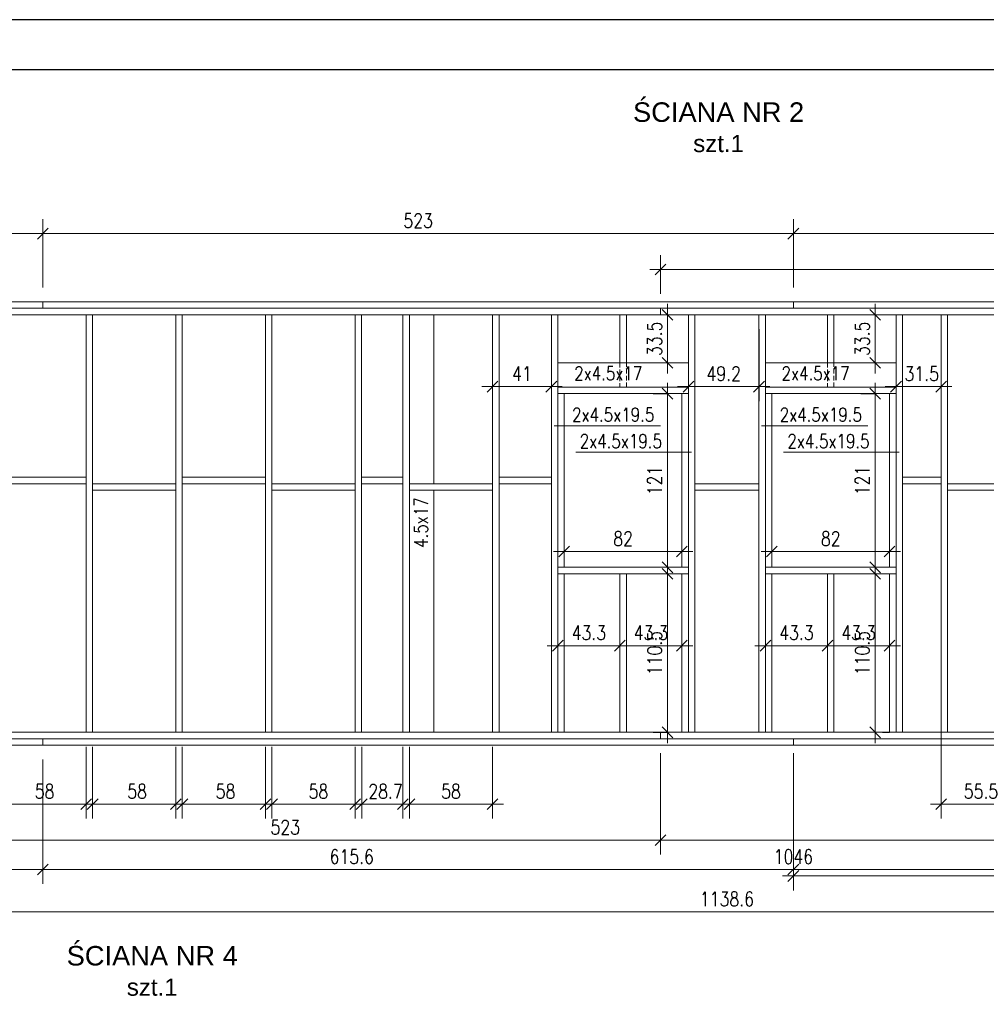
# Model space of a CAD drawing. Header units: inches. Extents: x 58893 to 70341, y -37691 to -31625.
# Tile 28 of 34: x 65882 to 66556, y -34385 to -33698. Entities that reach past the tile are written whole.
import ezdxf

# ---------------------------------------------------------------- set-up
doc = ezdxf.new("R2010")
doc.units = ezdxf.units.IN
doc.header["$MEASUREMENT"] = 0
doc.linetypes.add('DASHED', pattern=[19.05, 12.7, -6.35])
doc.layers.add('_tabelka', color=4, linetype='Continuous')
for name, color, linetype, lineweight in [('Drewno', 2, 'Continuous', 20), ('Opisy', 4, 'Continuous', 20), ('WYMIARY', 6, 'Continuous', 15)]:
    doc.layers.add(name, color=color, linetype=linetype, lineweight=lineweight)
doc.styles.add('1. Simplex', font='simplex.shx', dxfattribs={"width": 0.8})
doc.styles.add('Arial', font='arial.ttf')
doc.dimstyles.new('1_50', dxfattribs={"dimscale": 50, "dimtxt": 0.2, "dimasz": 0.15, "dimexe": 0.2, "dimexo": 0.2, "dimgap": 0.08, "dimtad": 1, "dimdec": 1, "dimzin": 9, "dimdsep": 46, "dimtxsty": '1. Simplex', "dimblk": 'OBLIQUE', "dimcen": 0.15, "dimdle": 0.15, "dimclrd": 256, "dimclre": 256, "dimclrt": 4, "dimadec": 1, "dimazin": 0, "dimtfac": 1, "dimtdec": 0, "dimtmove": 1, "dimatfit": 3, "dimfxl": 1, "dimlwd": -1, "dimlwe": -1, "dimarcsym": 0})

# ---------------------------------------------------------------- blocks, each defined once
blk = doc.blocks.new('_Oblique')
at = {"color": 0, "linetype": 'ByBlock', "lineweight": -2}
blk.add_line((-0.5, -0.5), (0.5, 0.5), dxfattribs=at)
blk = doc.blocks.new('*D555')
at = {"layer": 'Defpoints', "color": 0}
for p in [(65870.37, -34195.01), (65928.37, -34195.01), (65928.37, -34245.12)]:
    blk.add_point(p, dxfattribs=at)
at = {"layer": 'WYMIARY'}
for p, q in [((65870.37, -34205.01), (65870.37, -34255.12)), ((65928.37, -34205.01), (65928.37, -34255.12)), ((65862.87, -34245.12), (65935.87, -34245.12))]:
    blk.add_line(p, q, dxfattribs=at)
at = {"layer": 'WYMIARY', "xscale": 7.5, "yscale": 7.5, "zscale": 7.5, "rotation": 180}
blk.add_blockref('_Oblique', (65870.37, -34245.12), dxfattribs=at)
at = {"layer": 'WYMIARY', "xscale": 7.5, "yscale": 7.5, "zscale": 7.5}
blk.add_blockref('_Oblique', (65928.37, -34245.12), dxfattribs=at)
at = {"layer": 'WYMIARY', "color": 4, "insert": (65899.37, -34236.12), "char_height": 10, "attachment_point": 5, "style": '1. Simplex'}
blk.add_mtext('58', dxfattribs=at)
blk = doc.blocks.new('*D557')
at = {"layer": 'Defpoints', "color": 0}
for p in [(65932.87, -34195.01), (65990.87, -34195.01), (65990.87, -34245.12)]:
    blk.add_point(p, dxfattribs=at)
at = {"layer": 'WYMIARY'}
for p, q in [((65932.87, -34205.01), (65932.87, -34255.12)), ((65990.87, -34205.01), (65990.87, -34255.12)), ((65925.37, -34245.12), (65998.37, -34245.12))]:
    blk.add_line(p, q, dxfattribs=at)
at = {"layer": 'WYMIARY', "xscale": 7.5, "yscale": 7.5, "zscale": 7.5, "rotation": 180}
blk.add_blockref('_Oblique', (65932.87, -34245.12), dxfattribs=at)
at = {"layer": 'WYMIARY', "xscale": 7.5, "yscale": 7.5, "zscale": 7.5}
blk.add_blockref('_Oblique', (65990.87, -34245.12), dxfattribs=at)
at = {"layer": 'WYMIARY', "color": 4, "insert": (65963.87, -34236.12), "char_height": 10, "attachment_point": 5, "style": '1. Simplex'}
blk.add_mtext('58', dxfattribs=at)
blk = doc.blocks.new('*D558')
at = {"layer": 'Defpoints', "color": 0}
for p in [(65995.37, -34195.01), (66053.37, -34195.01), (66053.37, -34245.12)]:
    blk.add_point(p, dxfattribs=at)
at = {"layer": 'WYMIARY'}
for p, q in [((65995.37, -34205.01), (65995.37, -34255.12)), ((66053.37, -34205.01), (66053.37, -34255.12)), ((65987.87, -34245.12), (66060.87, -34245.12))]:
    blk.add_line(p, q, dxfattribs=at)
at = {"layer": 'WYMIARY', "xscale": 7.5, "yscale": 7.5, "zscale": 7.5, "rotation": 180}
blk.add_blockref('_Oblique', (65995.37, -34245.12), dxfattribs=at)
at = {"layer": 'WYMIARY', "xscale": 7.5, "yscale": 7.5, "zscale": 7.5}
blk.add_blockref('_Oblique', (66053.37, -34245.12), dxfattribs=at)
at = {"layer": 'WYMIARY', "color": 4, "insert": (66025.49, -34236.12), "char_height": 10, "attachment_point": 5, "style": '1. Simplex'}
blk.add_mtext('58', dxfattribs=at)
blk = doc.blocks.new('*D559')
at = {"layer": 'Defpoints', "color": 0}
for p in [(66057.87, -34195.01), (66115.87, -34195.01), (66115.87, -34245.12)]:
    blk.add_point(p, dxfattribs=at)
at = {"layer": 'WYMIARY'}
for p, q in [((66057.87, -34205.01), (66057.87, -34255.12)), ((66115.87, -34205.01), (66115.87, -34255.12)), ((66050.37, -34245.12), (66123.37, -34245.12))]:
    blk.add_line(p, q, dxfattribs=at)
at = {"layer": 'WYMIARY', "xscale": 7.5, "yscale": 7.5, "zscale": 7.5, "rotation": 180}
blk.add_blockref('_Oblique', (66057.87, -34245.12), dxfattribs=at)
at = {"layer": 'WYMIARY', "xscale": 7.5, "yscale": 7.5, "zscale": 7.5}
blk.add_blockref('_Oblique', (66115.87, -34245.12), dxfattribs=at)
at = {"layer": 'WYMIARY', "color": 4, "insert": (66090.24, -34236.12), "char_height": 10, "attachment_point": 5, "style": '1. Simplex'}
blk.add_mtext('58', dxfattribs=at)
blk = doc.blocks.new('*D560')
at = {"layer": 'Defpoints', "color": 0}
for p in [(66120.37, -34195.01), (66149.12, -34195.01), (66149.12, -34245.12)]:
    blk.add_point(p, dxfattribs=at)
at = {"layer": 'WYMIARY'}
for p, q in [((66120.37, -34205.01), (66120.37, -34255.12)), ((66149.12, -34205.01), (66149.12, -34255.12)), ((66112.87, -34245.12), (66156.62, -34245.12))]:
    blk.add_line(p, q, dxfattribs=at)
at = {"layer": 'WYMIARY', "xscale": 7.5, "yscale": 7.5, "zscale": 7.5, "rotation": 180}
blk.add_blockref('_Oblique', (66120.37, -34245.12), dxfattribs=at)
at = {"layer": 'WYMIARY', "xscale": 7.5, "yscale": 7.5, "zscale": 7.5}
blk.add_blockref('_Oblique', (66149.12, -34245.12), dxfattribs=at)
at = {"layer": 'WYMIARY', "color": 4, "insert": (66136.99, -34236.12), "char_height": 10, "attachment_point": 5, "style": '1. Simplex'}
blk.add_mtext('28.7', dxfattribs=at)
blk = doc.blocks.new('*D561')
at = {"layer": 'Defpoints', "color": 0}
for p in [(66153.62, -34195.01), (66211.62, -34195.01), (66153.62, -34245.12)]:
    blk.add_point(p, dxfattribs=at)
at = {"layer": 'WYMIARY'}
for p, q in [((66153.62, -34205.01), (66153.62, -34255.12)), ((66211.62, -34205.01), (66211.62, -34255.12)), ((66219.12, -34245.12), (66146.12, -34245.12))]:
    blk.add_line(p, q, dxfattribs=at)
at = {"layer": 'WYMIARY', "xscale": 7.5, "yscale": 7.5, "zscale": 7.5, "rotation": 180}
blk.add_blockref('_Oblique', (66153.62, -34245.12), dxfattribs=at)
at = {"layer": 'WYMIARY', "xscale": 7.5, "yscale": 7.5, "zscale": 7.5}
blk.add_blockref('_Oblique', (66211.62, -34245.12), dxfattribs=at)
at = {"layer": 'WYMIARY', "color": 4, "insert": (66182.62, -34236.12), "char_height": 10, "attachment_point": 5, "style": '1. Simplex'}
blk.add_mtext('58', dxfattribs=at)
blk = doc.blocks.new('*D562')
at = {"layer": 'Defpoints', "color": 0}
for p in [(66328.62, -34199.51), (65805.62, -34204.01), (65805.62, -34270.12)]:
    blk.add_point(p, dxfattribs=at)
at = {"layer": 'WYMIARY'}
for p, q in [((66328.62, -34209.51), (66328.62, -34280.12)), ((65805.62, -34214.01), (65805.62, -34280.12)), ((66336.12, -34270.12), (65798.12, -34270.12))]:
    blk.add_line(p, q, dxfattribs=at)
at = {"layer": 'WYMIARY', "xscale": 7.5, "yscale": 7.5, "zscale": 7.5, "rotation": 180}
blk.add_blockref('_Oblique', (65805.62, -34270.12), dxfattribs=at)
at = {"layer": 'WYMIARY', "xscale": 7.5, "yscale": 7.5, "zscale": 7.5}
blk.add_blockref('_Oblique', (66328.62, -34270.12), dxfattribs=at)
at = {"layer": 'WYMIARY', "color": 4, "insert": (66067.12, -34261.12), "char_height": 10, "attachment_point": 5, "style": '1. Simplex'}
blk.add_mtext('523', dxfattribs=at)
blk = doc.blocks.new('*D563')
at = {"layer": 'Defpoints', "color": 0}
for p in [(66211.62, -33904.01), (66252.57, -33904.01), (66252.57, -33954.12)]:
    blk.add_point(p, dxfattribs=at)
at = {"layer": 'WYMIARY'}
for p, q in [((66211.62, -33914.01), (66211.62, -33964.12)), ((66252.57, -33914.01), (66252.57, -33964.12)), ((66204.12, -33954.12), (66260.07, -33954.12))]:
    blk.add_line(p, q, dxfattribs=at)
at = {"layer": 'WYMIARY', "xscale": 7.5, "yscale": 7.5, "zscale": 7.5, "rotation": 180}
blk.add_blockref('_Oblique', (66211.62, -33954.12), dxfattribs=at)
at = {"layer": 'WYMIARY', "xscale": 7.5, "yscale": 7.5, "zscale": 7.5}
blk.add_blockref('_Oblique', (66252.57, -33954.12), dxfattribs=at)
at = {"layer": 'WYMIARY', "color": 4, "insert": (66232.09, -33945.12), "char_height": 10, "attachment_point": 5, "style": '1. Simplex'}
blk.add_mtext('41', dxfattribs=at)
blk = doc.blocks.new('*D564')
at = {"layer": 'Defpoints', "color": 0}
for p in [(66257.07, -34084.51), (66300.32, -34084.51), (66300.32, -34134.62)]:
    blk.add_point(p, dxfattribs=at)
at = {"layer": 'WYMIARY'}
for p, q in [((66257.07, -34094.51), (66257.07, -34144.62)), ((66300.32, -34094.51), (66300.32, -34144.62)), ((66249.57, -34134.62), (66307.82, -34134.62))]:
    blk.add_line(p, q, dxfattribs=at)
at = {"layer": 'WYMIARY', "xscale": 7.5, "yscale": 7.5, "zscale": 7.5, "rotation": 180}
blk.add_blockref('_Oblique', (66257.07, -34134.62), dxfattribs=at)
at = {"layer": 'WYMIARY', "xscale": 7.5, "yscale": 7.5, "zscale": 7.5}
blk.add_blockref('_Oblique', (66300.32, -34134.62), dxfattribs=at)
at = {"layer": 'WYMIARY', "color": 4, "insert": (66278.69, -34125.62), "char_height": 10, "attachment_point": 5, "style": '1. Simplex'}
blk.add_mtext('43.3', dxfattribs=at)
blk = doc.blocks.new('*D565')
at = {"layer": 'Defpoints', "color": 0}
for p in [(66328.62, -34199.51), (66851.62, -34199.51), (66851.62, -34270.12)]:
    blk.add_point(p, dxfattribs=at)
at = {"layer": 'WYMIARY'}
for p, q in [((66328.62, -34209.51), (66328.62, -34280.12)), ((66851.62, -34209.51), (66851.62, -34280.12)), ((66321.12, -34270.12), (66859.12, -34270.12))]:
    blk.add_line(p, q, dxfattribs=at)
at = {"layer": 'WYMIARY', "xscale": 7.5, "yscale": 7.5, "zscale": 7.5, "rotation": 180}
blk.add_blockref('_Oblique', (66328.62, -34270.12), dxfattribs=at)
at = {"layer": 'WYMIARY', "xscale": 7.5, "yscale": 7.5, "zscale": 7.5}
blk.add_blockref('_Oblique', (66851.62, -34270.12), dxfattribs=at)
at = {"layer": 'WYMIARY', "color": 4, "insert": (66590.12, -34261.12), "char_height": 10, "attachment_point": 5, "style": '1. Simplex'}
blk.add_mtext('523', dxfattribs=at)
blk = doc.blocks.new('*D567')
at = {"layer": 'Defpoints', "color": 0}
for p in [(66421.22, -34199.51), (65805.62, -34204.01), (66421.22, -34290.62)]:
    blk.add_point(p, dxfattribs=at)
at = {"layer": 'WYMIARY'}
for p, q in [((66421.22, -34209.51), (66421.22, -34300.62)), ((65805.62, -34214.01), (65805.62, -34300.62)), ((65798.12, -34290.62), (66428.72, -34290.62))]:
    blk.add_line(p, q, dxfattribs=at)
at = {"layer": 'WYMIARY', "xscale": 7.5, "yscale": 7.5, "zscale": 7.5, "rotation": 180}
blk.add_blockref('_Oblique', (65805.62, -34290.62), dxfattribs=at)
at = {"layer": 'WYMIARY', "xscale": 7.5, "yscale": 7.5, "zscale": 7.5}
blk.add_blockref('_Oblique', (66421.22, -34290.62), dxfattribs=at)
at = {"layer": 'WYMIARY', "color": 4, "insert": (66113.42, -34281.62), "char_height": 10, "attachment_point": 5, "style": '1. Simplex'}
blk.add_mtext('615.6', dxfattribs=at)
blk = doc.blocks.new('*D568')
at = {"layer": 'Defpoints', "color": 0}
for p in [(66944.22, -34199.51), (65898.22, -34204.01), (66944.22, -34290.62)]:
    blk.add_point(p, dxfattribs=at)
at = {"layer": 'WYMIARY'}
for p, q in [((66944.22, -34209.51), (66944.22, -34300.62)), ((65898.22, -34214.01), (65898.22, -34300.62)), ((65890.72, -34290.62), (66951.72, -34290.62))]:
    blk.add_line(p, q, dxfattribs=at)
at = {"layer": 'WYMIARY', "xscale": 7.5, "yscale": 7.5, "zscale": 7.5, "rotation": 180}
blk.add_blockref('_Oblique', (65898.22, -34290.62), dxfattribs=at)
at = {"layer": 'WYMIARY', "xscale": 7.5, "yscale": 7.5, "zscale": 7.5}
blk.add_blockref('_Oblique', (66944.22, -34290.62), dxfattribs=at)
at = {"layer": 'WYMIARY', "color": 4, "insert": (66421.22, -34281.62), "char_height": 10, "attachment_point": 5, "style": '1. Simplex'}
blk.add_mtext('1046', dxfattribs=at)
blk = doc.blocks.new('*D569')
at = {"layer": 'Defpoints', "color": 0}
for p in [(66421.22, -34204.01), (66944.22, -34204.01), (66944.22, -34295.12)]:
    blk.add_point(p, dxfattribs=at)
at = {"layer": 'WYMIARY'}
for p, q in [((66421.22, -34214.01), (66421.22, -34305.12)), ((66944.22, -34214.01), (66944.22, -34305.12)), ((66413.72, -34295.12), (66951.72, -34295.12))]:
    blk.add_line(p, q, dxfattribs=at)
at = {"layer": 'WYMIARY', "xscale": 7.5, "yscale": 7.5, "zscale": 7.5, "rotation": 180}
blk.add_blockref('_Oblique', (66421.22, -34295.12), dxfattribs=at)
at = {"layer": 'WYMIARY', "xscale": 7.5, "yscale": 7.5, "zscale": 7.5}
blk.add_blockref('_Oblique', (66944.22, -34295.12), dxfattribs=at)
at = {"layer": 'WYMIARY', "color": 4, "insert": (66682.72, -34286.12), "char_height": 10, "attachment_point": 5, "style": '1. Simplex'}
blk.add_mtext('523', dxfattribs=at)
blk = doc.blocks.new('*D570')
at = {"layer": 'Defpoints', "color": 0}
for p in [(66300.32, -34084.51), (66343.57, -34084.51), (66343.57, -34134.62)]:
    blk.add_point(p, dxfattribs=at)
at = {"layer": 'WYMIARY'}
for p, q in [((66300.32, -34094.51), (66300.32, -34144.62)), ((66343.57, -34094.51), (66343.57, -34144.62)), ((66292.82, -34134.62), (66351.07, -34134.62))]:
    blk.add_line(p, q, dxfattribs=at)
at = {"layer": 'WYMIARY', "xscale": 7.5, "yscale": 7.5, "zscale": 7.5, "rotation": 180}
blk.add_blockref('_Oblique', (66300.32, -34134.62), dxfattribs=at)
at = {"layer": 'WYMIARY', "xscale": 7.5, "yscale": 7.5, "zscale": 7.5}
blk.add_blockref('_Oblique', (66343.57, -34134.62), dxfattribs=at)
at = {"layer": 'WYMIARY', "color": 4, "insert": (66321.94, -34125.62), "char_height": 10, "attachment_point": 5, "style": '1. Simplex'}
blk.add_mtext('43.3', dxfattribs=at)
blk = doc.blocks.new('*D571')
at = {"layer": 'Defpoints', "color": 0}
for p in [(66348.07, -33904.01), (66397.27, -33904.01), (66397.27, -33954.12)]:
    blk.add_point(p, dxfattribs=at)
at = {"layer": 'WYMIARY'}
for p, q in [((66348.07, -33914.01), (66348.07, -33964.12)), ((66397.27, -33914.01), (66397.27, -33964.12)), ((66340.57, -33954.12), (66404.77, -33954.12))]:
    blk.add_line(p, q, dxfattribs=at)
at = {"layer": 'WYMIARY', "xscale": 7.5, "yscale": 7.5, "zscale": 7.5, "rotation": 180}
blk.add_blockref('_Oblique', (66348.07, -33954.12), dxfattribs=at)
at = {"layer": 'WYMIARY', "xscale": 7.5, "yscale": 7.5, "zscale": 7.5}
blk.add_blockref('_Oblique', (66397.27, -33954.12), dxfattribs=at)
at = {"layer": 'WYMIARY', "color": 4, "insert": (66372.67, -33945.12), "char_height": 10, "attachment_point": 5, "style": '1. Simplex'}
blk.add_mtext('49.2', dxfattribs=at)
blk = doc.blocks.new('*D572')
at = {"layer": 'Defpoints', "color": 0}
for p in [(66401.77, -34084.51), (66445.02, -34084.51), (66445.02, -34134.62)]:
    blk.add_point(p, dxfattribs=at)
at = {"layer": 'WYMIARY'}
for p, q in [((66401.77, -34094.51), (66401.77, -34144.62)), ((66445.02, -34094.51), (66445.02, -34144.62)), ((66394.27, -34134.62), (66452.52, -34134.62))]:
    blk.add_line(p, q, dxfattribs=at)
at = {"layer": 'WYMIARY', "xscale": 7.5, "yscale": 7.5, "zscale": 7.5, "rotation": 180}
blk.add_blockref('_Oblique', (66401.77, -34134.62), dxfattribs=at)
at = {"layer": 'WYMIARY', "xscale": 7.5, "yscale": 7.5, "zscale": 7.5}
blk.add_blockref('_Oblique', (66445.02, -34134.62), dxfattribs=at)
at = {"layer": 'WYMIARY', "color": 4, "insert": (66423.39, -34125.62), "char_height": 10, "attachment_point": 5, "style": '1. Simplex'}
blk.add_mtext('43.3', dxfattribs=at)
blk = doc.blocks.new('*D573')
at = {"layer": 'Defpoints', "color": 0}
for p in [(66445.02, -34084.51), (66488.27, -34084.51), (66488.27, -34134.62)]:
    blk.add_point(p, dxfattribs=at)
at = {"layer": 'WYMIARY'}
for p, q in [((66445.02, -34094.51), (66445.02, -34144.62)), ((66488.27, -34094.51), (66488.27, -34144.62)), ((66437.52, -34134.62), (66495.77, -34134.62))]:
    blk.add_line(p, q, dxfattribs=at)
at = {"layer": 'WYMIARY', "xscale": 7.5, "yscale": 7.5, "zscale": 7.5, "rotation": 180}
blk.add_blockref('_Oblique', (66445.02, -34134.62), dxfattribs=at)
at = {"layer": 'WYMIARY', "xscale": 7.5, "yscale": 7.5, "zscale": 7.5}
blk.add_blockref('_Oblique', (66488.27, -34134.62), dxfattribs=at)
at = {"layer": 'WYMIARY', "color": 4, "insert": (66466.64, -34125.62), "char_height": 10, "attachment_point": 5, "style": '1. Simplex'}
blk.add_mtext('43.3', dxfattribs=at)
blk = doc.blocks.new('*D574')
at = {"layer": 'Defpoints', "color": 0}
for p in [(66492.77, -33904.01), (66524.22, -33904.01), (66524.22, -33954.12)]:
    blk.add_point(p, dxfattribs=at)
at = {"layer": 'WYMIARY'}
for p, q in [((66492.77, -33914.01), (66492.77, -33964.12)), ((66524.22, -33914.01), (66524.22, -33964.12)), ((66485.27, -33954.12), (66531.72, -33954.12))]:
    blk.add_line(p, q, dxfattribs=at)
at = {"layer": 'WYMIARY', "xscale": 7.5, "yscale": 7.5, "zscale": 7.5, "rotation": 180}
blk.add_blockref('_Oblique', (66492.77, -33954.12), dxfattribs=at)
at = {"layer": 'WYMIARY', "xscale": 7.5, "yscale": 7.5, "zscale": 7.5}
blk.add_blockref('_Oblique', (66524.22, -33954.12), dxfattribs=at)
at = {"layer": 'WYMIARY', "color": 4, "insert": (66510.69, -33945.12), "char_height": 10, "attachment_point": 5, "style": '1. Simplex'}
blk.add_mtext('31.5', dxfattribs=at)
blk = doc.blocks.new('*D575')
at = {"layer": 'Defpoints', "color": 0}
for p in [(66524.22, -33904.01), (66579.72, -34195.01), (66579.72, -34245.12)]:
    blk.add_point(p, dxfattribs=at)
at = {"layer": 'WYMIARY'}
for p, q in [((66524.22, -33914.01), (66524.22, -34255.12)), ((66579.72, -34205.01), (66579.72, -34255.12)), ((66516.72, -34245.12), (66587.22, -34245.12))]:
    blk.add_line(p, q, dxfattribs=at)
at = {"layer": 'WYMIARY', "xscale": 7.5, "yscale": 7.5, "zscale": 7.5, "rotation": 180}
blk.add_blockref('_Oblique', (66524.22, -34245.12), dxfattribs=at)
at = {"layer": 'WYMIARY', "xscale": 7.5, "yscale": 7.5, "zscale": 7.5}
blk.add_blockref('_Oblique', (66579.72, -34245.12), dxfattribs=at)
at = {"layer": 'WYMIARY', "color": 4, "insert": (66551.97, -34236.12), "char_height": 10, "attachment_point": 5, "style": '1. Simplex'}
blk.add_mtext('55.5', dxfattribs=at)
blk = doc.blocks.new('*D582')
at = {"layer": 'Defpoints', "color": 0}
for p in [(66473.27, -34084.51), (66478.27, -34084.51), (66473.27, -34195.01)]:
    blk.add_point(p, dxfattribs=at)
at = {"layer": 'WYMIARY'}
for p, q in [((66478.27, -34202.51), (66478.27, -34077.01)), ((66483.27, -34084.51), (66488.27, -34084.51)), ((66483.27, -34195.01), (66488.27, -34195.01))]:
    blk.add_line(p, q, dxfattribs=at)
at = {"layer": 'WYMIARY', "xscale": 7.5, "yscale": 7.5, "zscale": 7.5}
for p, rotation in [((66478.27, -34084.51), 90), ((66478.27, -34195.01), 270)]:
    blk.add_blockref('_Oblique', p, dxfattribs=dict(at, rotation=rotation))
at = {"layer": 'WYMIARY', "color": 4, "insert": (66469.27, -34139.76), "char_height": 10, "attachment_point": 5, "rotation": 90, "style": '1. Simplex'}
blk.add_mtext('110.5', dxfattribs=at)
blk = doc.blocks.new('*D583')
at = {"layer": 'Defpoints', "color": 0}
for p in [(66478.27, -33959.01), (66488.27, -33959.01), (66489.23, -34080.01)]:
    blk.add_point(p, dxfattribs=at)
at = {"layer": 'WYMIARY'}
for p, q in [((66478.27, -34087.51), (66478.27, -33951.51)), ((66478.27, -33959.01), (66468.27, -33959.01)), ((66479.23, -34080.01), (66468.27, -34080.01))]:
    blk.add_line(p, q, dxfattribs=at)
at = {"layer": 'WYMIARY', "xscale": 7.5, "yscale": 7.5, "zscale": 7.5}
for p, rotation in [((66478.27, -33959.01), 90), ((66478.27, -34080.01), 270)]:
    blk.add_blockref('_Oblique', p, dxfattribs=dict(at, rotation=rotation))
at = {"layer": 'WYMIARY', "color": 4, "insert": (66469.27, -34019.51), "char_height": 10, "attachment_point": 5, "rotation": 90, "style": '1. Simplex'}
blk.add_mtext('121', dxfattribs=at)
blk = doc.blocks.new('*D584')
at = {"layer": 'Defpoints', "color": 0}
for p in [(66464.56, -33904.01), (66478.27, -33904.01), (66464.56, -33937.51)]:
    blk.add_point(p, dxfattribs=at)
at = {"layer": 'WYMIARY'}
for p, q in [((66478.27, -33945.01), (66478.27, -33896.51)), ((66474.56, -33904.01), (66488.27, -33904.01)), ((66474.56, -33937.51), (66488.27, -33937.51))]:
    blk.add_line(p, q, dxfattribs=at)
at = {"layer": 'WYMIARY', "xscale": 7.5, "yscale": 7.5, "zscale": 7.5}
for p, rotation in [((66478.27, -33904.01), 90), ((66478.27, -33937.51), 270)]:
    blk.add_blockref('_Oblique', p, dxfattribs=dict(at, rotation=rotation))
at = {"layer": 'WYMIARY', "color": 4, "insert": (66469.27, -33920.76), "char_height": 10, "attachment_point": 5, "rotation": 90, "style": '1. Simplex'}
blk.add_mtext('33.5', dxfattribs=at)
blk = doc.blocks.new('*D585')
at = {"layer": 'Defpoints', "color": 0}
for p in [(66328.57, -34084.51), (66333.57, -34084.51), (66343.57, -34195.01)]:
    blk.add_point(p, dxfattribs=at)
at = {"layer": 'WYMIARY'}
for p, q in [((66333.57, -34202.51), (66333.57, -34077.01)), ((66338.57, -34084.51), (66343.57, -34084.51)), ((66333.57, -34195.01), (66323.57, -34195.01))]:
    blk.add_line(p, q, dxfattribs=at)
at = {"layer": 'WYMIARY', "xscale": 7.5, "yscale": 7.5, "zscale": 7.5}
for p, rotation in [((66333.57, -34084.51), 90), ((66333.57, -34195.01), 270)]:
    blk.add_blockref('_Oblique', p, dxfattribs=dict(at, rotation=rotation))
at = {"layer": 'WYMIARY', "color": 4, "insert": (66324.57, -34139.76), "char_height": 10, "attachment_point": 5, "rotation": 90, "style": '1. Simplex'}
blk.add_mtext('110.5', dxfattribs=at)
blk = doc.blocks.new('*D586')
at = {"layer": 'Defpoints', "color": 0}
for p in [(66333.57, -33959.01), (66343.57, -33959.01), (66344.53, -34080.01)]:
    blk.add_point(p, dxfattribs=at)
at = {"layer": 'WYMIARY'}
for p, q in [((66333.57, -34087.51), (66333.57, -33951.51)), ((66333.57, -33959.01), (66323.57, -33959.01)), ((66334.53, -34080.01), (66323.57, -34080.01))]:
    blk.add_line(p, q, dxfattribs=at)
at = {"layer": 'WYMIARY', "xscale": 7.5, "yscale": 7.5, "zscale": 7.5}
for p, rotation in [((66333.57, -33959.01), 90), ((66333.57, -34080.01), 270)]:
    blk.add_blockref('_Oblique', p, dxfattribs=dict(at, rotation=rotation))
at = {"layer": 'WYMIARY', "color": 4, "insert": (66324.57, -34019.51), "char_height": 10, "attachment_point": 5, "rotation": 90, "style": '1. Simplex'}
blk.add_mtext('121', dxfattribs=at)
blk = doc.blocks.new('*D587')
at = {"layer": 'Defpoints', "color": 0}
for p in [(66319.86, -33904.01), (66333.57, -33904.01), (66319.86, -33937.51)]:
    blk.add_point(p, dxfattribs=at)
at = {"layer": 'WYMIARY'}
for p, q in [((66333.57, -33945.01), (66333.57, -33896.51)), ((66329.86, -33904.01), (66343.57, -33904.01)), ((66329.86, -33937.51), (66343.57, -33937.51))]:
    blk.add_line(p, q, dxfattribs=at)
at = {"layer": 'WYMIARY', "xscale": 7.5, "yscale": 7.5, "zscale": 7.5}
for p, rotation in [((66333.57, -33904.01), 90), ((66333.57, -33937.51), 270)]:
    blk.add_blockref('_Oblique', p, dxfattribs=dict(at, rotation=rotation))
at = {"layer": 'WYMIARY', "color": 4, "insert": (66324.57, -33920.76), "char_height": 10, "attachment_point": 5, "rotation": 90, "style": '1. Simplex'}
blk.add_mtext('33.5', dxfattribs=at)
blk = doc.blocks.new('*D588')
at = {"layer": 'Defpoints', "color": 0}
for p in [(65805.62, -34204.01), (66944.22, -34204.01), (66944.22, -34320.12)]:
    blk.add_point(p, dxfattribs=at)
at = {"layer": 'WYMIARY'}
for p, q in [((65805.62, -34214.01), (65805.62, -34330.12)), ((66944.22, -34214.01), (66944.22, -34330.12)), ((65798.12, -34320.12), (66951.72, -34320.12))]:
    blk.add_line(p, q, dxfattribs=at)
at = {"layer": 'WYMIARY', "xscale": 7.5, "yscale": 7.5, "zscale": 7.5, "rotation": 180}
blk.add_blockref('_Oblique', (65805.62, -34320.12), dxfattribs=at)
at = {"layer": 'WYMIARY', "xscale": 7.5, "yscale": 7.5, "zscale": 7.5}
blk.add_blockref('_Oblique', (66944.22, -34320.12), dxfattribs=at)
at = {"layer": 'WYMIARY', "color": 4, "insert": (66374.92, -34311.12), "char_height": 10, "attachment_point": 5, "style": '1. Simplex'}
blk.add_mtext('1138.6', dxfattribs=at)
blk = doc.blocks.new('*D590')
at = {"layer": 'Defpoints', "color": 0}
for p in [(66851.62, -33872.51), (66328.62, -33899.51), (66851.62, -33899.51)]:
    blk.add_point(p, dxfattribs=at)
at = {"layer": 'WYMIARY'}
for p, q in [((66328.62, -33889.51), (66328.62, -33862.51)), ((66851.62, -33889.51), (66851.62, -33862.51)), ((66321.12, -33872.51), (66859.12, -33872.51))]:
    blk.add_line(p, q, dxfattribs=at)
at = {"layer": 'WYMIARY', "xscale": 7.5, "yscale": 7.5, "zscale": 7.5, "rotation": 180}
blk.add_blockref('_Oblique', (66328.62, -33872.51), dxfattribs=at)
at = {"layer": 'WYMIARY', "xscale": 7.5, "yscale": 7.5, "zscale": 7.5}
blk.add_blockref('_Oblique', (66851.62, -33872.51), dxfattribs=at)
at = {"layer": 'WYMIARY', "color": 4, "insert": (66590.12, -33863.51), "char_height": 10, "attachment_point": 5, "style": '1. Simplex'}
blk.add_mtext('523', dxfattribs=at)
blk = doc.blocks.new('*D592')
at = {"layer": 'Defpoints', "color": 0}
for p in [(66421.22, -33847.51), (66421.22, -33895.01), (66944.22, -33895.01)]:
    blk.add_point(p, dxfattribs=at)
at = {"layer": 'WYMIARY'}
for p, q in [((66421.22, -33885.01), (66421.22, -33837.51)), ((66944.22, -33885.01), (66944.22, -33837.51)), ((66951.72, -33847.51), (66413.72, -33847.51))]:
    blk.add_line(p, q, dxfattribs=at)
at = {"layer": 'WYMIARY', "xscale": 7.5, "yscale": 7.5, "zscale": 7.5, "rotation": 180}
blk.add_blockref('_Oblique', (66421.22, -33847.51), dxfattribs=at)
at = {"layer": 'WYMIARY', "xscale": 7.5, "yscale": 7.5, "zscale": 7.5}
blk.add_blockref('_Oblique', (66944.22, -33847.51), dxfattribs=at)
at = {"layer": 'WYMIARY', "color": 4, "insert": (66682.72, -33838.51), "char_height": 10, "attachment_point": 5, "style": '1. Simplex'}
blk.add_mtext('523', dxfattribs=at)
blk = doc.blocks.new('*D593')
at = {"layer": 'Defpoints', "color": 0}
for p in [(65898.22, -33847.51), (65898.22, -33895.01), (66421.22, -33895.01)]:
    blk.add_point(p, dxfattribs=at)
at = {"layer": 'WYMIARY'}
for p, q in [((65898.22, -33885.01), (65898.22, -33837.51)), ((66421.22, -33885.01), (66421.22, -33837.51)), ((66428.72, -33847.51), (65890.72, -33847.51))]:
    blk.add_line(p, q, dxfattribs=at)
at = {"layer": 'WYMIARY', "xscale": 7.5, "yscale": 7.5, "zscale": 7.5, "rotation": 180}
blk.add_blockref('_Oblique', (65898.22, -33847.51), dxfattribs=at)
at = {"layer": 'WYMIARY', "xscale": 7.5, "yscale": 7.5, "zscale": 7.5}
blk.add_blockref('_Oblique', (66421.22, -33847.51), dxfattribs=at)
at = {"layer": 'WYMIARY', "color": 4, "insert": (66159.72, -33838.51), "char_height": 10, "attachment_point": 5, "style": '1. Simplex'}
blk.add_mtext('523', dxfattribs=at)
blk = doc.blocks.new('*D594')
at = {"layer": 'Defpoints', "color": 0}
for p in [(65805.62, -33847.51), (65805.62, -33895.01), (65898.22, -33895.01)]:
    blk.add_point(p, dxfattribs=at)
at = {"layer": 'WYMIARY'}
for p, q in [((65805.62, -33885.01), (65805.62, -33837.51)), ((65898.22, -33885.01), (65898.22, -33837.51)), ((65905.72, -33847.51), (65798.12, -33847.51))]:
    blk.add_line(p, q, dxfattribs=at)
at = {"layer": 'WYMIARY', "xscale": 7.5, "yscale": 7.5, "zscale": 7.5, "rotation": 180}
blk.add_blockref('_Oblique', (65805.62, -33847.51), dxfattribs=at)
at = {"layer": 'WYMIARY', "xscale": 7.5, "yscale": 7.5, "zscale": 7.5}
blk.add_blockref('_Oblique', (65898.22, -33847.51), dxfattribs=at)
at = {"layer": 'WYMIARY', "color": 4, "insert": (65851.92, -33838.51), "char_height": 10, "attachment_point": 5, "style": '1. Simplex'}
blk.add_mtext('92.6', dxfattribs=at)
blk = doc.blocks.new('*D599')
at = {"layer": 'Defpoints', "color": 0}
for p in [(66261.57, -34069.03), (66343.57, -34069.03), (66343.57, -34069.03)]:
    blk.add_point(p, dxfattribs=at)
at = {"layer": 'WYMIARY'}
for p, q in [((66261.57, -34059.03), (66261.57, -34059.03)), ((66343.57, -34059.03), (66343.57, -34059.03)), ((66254.07, -34069.03), (66351.07, -34069.03))]:
    blk.add_line(p, q, dxfattribs=at)
at = {"layer": 'WYMIARY', "xscale": 7.5, "yscale": 7.5, "zscale": 7.5, "rotation": 180}
blk.add_blockref('_Oblique', (66261.57, -34069.03), dxfattribs=at)
at = {"layer": 'WYMIARY', "xscale": 7.5, "yscale": 7.5, "zscale": 7.5}
blk.add_blockref('_Oblique', (66343.57, -34069.03), dxfattribs=at)
at = {"layer": 'WYMIARY', "color": 4, "insert": (66302.57, -34060.03), "char_height": 10, "attachment_point": 5, "style": '1. Simplex'}
blk.add_mtext('82', dxfattribs=at)
blk = doc.blocks.new('*D600')
at = {"layer": 'Defpoints', "color": 0}
for p in [(66406.27, -34069.03), (66488.27, -34069.03), (66488.27, -34069.03)]:
    blk.add_point(p, dxfattribs=at)
at = {"layer": 'WYMIARY'}
for p, q in [((66406.27, -34059.03), (66406.27, -34059.03)), ((66488.27, -34059.03), (66488.27, -34059.03)), ((66398.77, -34069.03), (66495.77, -34069.03))]:
    blk.add_line(p, q, dxfattribs=at)
at = {"layer": 'WYMIARY', "xscale": 7.5, "yscale": 7.5, "zscale": 7.5, "rotation": 180}
blk.add_blockref('_Oblique', (66406.27, -34069.03), dxfattribs=at)
at = {"layer": 'WYMIARY', "xscale": 7.5, "yscale": 7.5, "zscale": 7.5}
blk.add_blockref('_Oblique', (66488.27, -34069.03), dxfattribs=at)
at = {"layer": 'WYMIARY', "color": 4, "insert": (66447.27, -34060.03), "char_height": 10, "attachment_point": 5, "style": '1. Simplex'}
blk.add_mtext('82', dxfattribs=at)

msp = doc.modelspace()

# ---------------------------------------------------------------- linework, layer by layer
at = {"layer": '_tabelka', "linetype": 'Continuous', "ltscale": 10}
for points in [[(65540, -35183.405), (67640, -35183.405), (67640, -33698.405), (65540, -33698.405)], [(65640, -35148.405), (67605, -35148.405), (67605, -33733.405), (65640, -33733.405)]]:
    msp.add_lwpolyline(points, close=True, dxfattribs=at)
at = {"layer": 'Drewno'}
for points in [[(65898.215, -33899.506), (65898.215, -33895.006), (65805.615, -33895.006), (65805.615, -33899.506)], [(65805.615, -33899.506), (65805.615, -33904.006), (66328.615, -33904.006), (66328.615, -33899.506)], [(66421.215, -33899.506), (66421.215, -33895.006), (65898.215, -33895.006), (65898.215, -33899.506)], [(66328.615, -33899.506), (66328.615, -33904.006), (66851.615, -33904.006), (66851.615, -33899.506)], [(66944.215, -33899.506), (66944.215, -33895.006), (66421.215, -33895.006), (66421.215, -33899.506)], [(65932.865, -33904.006), (65928.365, -33904.006), (65928.365, -34195.006), (65932.865, -34195.006)], [(65995.365, -33904.006), (65990.865, -33904.006), (65990.865, -34195.006), (65995.365, -34195.006)], [(66057.865, -33904.006), (66053.365, -33904.006), (66053.365, -34195.006), (66057.865, -34195.006)], [(66120.365, -33904.006), (66115.865, -33904.006), (66115.865, -34195.006), (66120.365, -34195.006)], [(66149.115, -34195.006), (66153.615, -34195.006), (66153.615, -33904.006), (66149.115, -33904.006)], [(66216.115, -33904.006), (66211.615, -33904.006), (66211.615, -34195.006), (66216.115, -34195.006)], [(66257.065, -33904.006), (66252.565, -33904.006), (66252.565, -34195.006), (66257.065, -34195.006)], [(66304.815, -33904.006), (66300.315, -33904.006), (66300.315, -33937.506), (66304.815, -33937.506)], [(66352.565, -33904.006), (66348.065, -33904.006), (66348.065, -34195.006), (66352.565, -34195.006)], [(66401.765, -33904.006), (66397.265, -33904.006), (66397.265, -34195.006), (66401.765, -34195.006)], [(66449.515, -33904.006), (66445.015, -33904.006), (66445.015, -33937.506), (66449.515, -33937.506)], [(66497.265, -33904.006), (66492.765, -33904.006), (66492.765, -34195.006), (66497.265, -34195.006)], [(66528.715, -33904.006), (66524.215, -33904.006), (66524.215, -34195.006), (66528.715, -34195.006)], [(66348.065, -33954.506), (66348.065, -33937.506), (66257.065, -33937.506), (66257.065, -33954.506)], [(66348.065, -33954.506), (66348.065, -33937.506), (66257.065, -33937.506), (66257.065, -33954.506)], [(66492.765, -33954.506), (66492.765, -33937.506), (66401.765, -33937.506), (66401.765, -33954.506)], [(66492.765, -33954.506), (66492.765, -33937.506), (66401.765, -33937.506), (66401.765, -33954.506)], [(66348.065, -33959.006), (66348.065, -33954.506), (66257.065, -33954.506), (66257.065, -33959.006)], [(66492.765, -33959.006), (66492.765, -33954.506), (66401.765, -33954.506), (66401.765, -33959.006)], [(66261.565, -33959.006), (66257.065, -33959.006), (66257.065, -34080.006), (66261.565, -34080.006)], [(66348.065, -33959.006), (66343.565, -33959.006), (66343.565, -34080.006), (66348.065, -34080.006)], [(66406.265, -33959.006), (66401.765, -33959.006), (66401.765, -34080.006), (66406.265, -34080.006)], [(66492.765, -33959.006), (66488.265, -33959.006), (66488.265, -34080.006), (66492.765, -34080.006)], [(65870.365, -34017.256), (65870.365, -34021.756), (65928.365, -34021.756), (65928.365, -34017.256)], [(65995.365, -34017.256), (65995.365, -34021.756), (66053.365, -34021.756), (66053.365, -34017.256)], [(66120.365, -34017.256), (66120.365, -34021.756), (66149.115, -34021.756), (66149.115, -34017.256)], [(66216.115, -34017.256), (66216.115, -34021.756), (66252.565, -34021.756), (66252.565, -34017.256)], [(66497.265, -34017.256), (66497.265, -34021.756), (66524.215, -34021.756), (66524.215, -34017.256)], [(65932.865, -34021.756), (65932.865, -34026.256), (65990.865, -34026.256), (65990.865, -34021.756)], [(66057.865, -34021.756), (66057.865, -34026.256), (66115.865, -34026.256), (66115.865, -34021.756)], [(66153.615, -34021.756), (66153.615, -34026.256), (66211.615, -34026.256), (66211.615, -34021.756)], [(66352.565, -34021.756), (66352.565, -34026.256), (66397.265, -34026.256), (66397.265, -34021.756)], [(66528.715, -34021.756), (66528.715, -34026.256), (66579.715, -34026.256), (66579.715, -34021.756)], [(66257.065, -34080.006), (66257.065, -34084.506), (66348.065, -34084.506), (66348.065, -34080.006)], [(66261.565, -34084.506), (66257.065, -34084.506), (66257.065, -34195.006), (66261.565, -34195.006)], [(66304.815, -34084.506), (66300.315, -34084.506), (66300.315, -34195.006), (66304.815, -34195.006)], [(66348.065, -34084.506), (66343.565, -34084.506), (66343.565, -34195.006), (66348.065, -34195.006)], [(66401.765, -34080.006), (66401.765, -34084.506), (66492.765, -34084.506), (66492.765, -34080.006)], [(66406.265, -34084.506), (66401.765, -34084.506), (66401.765, -34195.006), (66406.265, -34195.006)], [(66449.515, -34084.506), (66445.015, -34084.506), (66445.015, -34195.006), (66449.515, -34195.006)], [(66492.765, -34084.506), (66488.265, -34084.506), (66488.265, -34195.006), (66492.765, -34195.006)], [(66328.615, -34199.506), (66328.615, -34195.006), (65805.615, -34195.006), (65805.615, -34199.506)], [(66851.615, -34199.506), (66851.615, -34195.006), (66328.615, -34195.006), (66328.615, -34199.506)], [(65898.215, -34204.006), (65898.215, -34199.506), (65805.615, -34199.506), (65805.615, -34204.006)], [(66421.215, -34204.006), (66421.215, -34199.506), (65898.215, -34199.506), (65898.215, -34204.006)], [(66944.215, -34204.006), (66944.215, -34199.506), (66421.215, -34199.506), (66421.215, -34204.006)]]:
    msp.add_lwpolyline(points, close=True, dxfattribs=at)
msp.add_lwpolyline([(66170.615, -34021.756), (66170.615, -33904.006), (66153.615, -33904.006), (66153.615, -34195.006), (66170.615, -34195.006), (66170.615, -34026.256)], dxfattribs=at)
at = {"layer": 'Drewno', "color": 9, "linetype": 'DASHED', "ltscale": 0.25}
for points in [[(66304.815, -33937.506), (66300.315, -33937.506), (66300.315, -33954.506), (66304.815, -33954.506)], [(66449.515, -33937.506), (66445.015, -33937.506), (66445.015, -33954.506), (66449.515, -33954.506)]]:
    msp.add_lwpolyline(points, close=True, dxfattribs=at)
at = {"layer": 'WYMIARY'}
for p, q in [((66328.522, -33981.469), (66254.425, -33981.469)), ((66473.222, -33981.469), (66399.125, -33981.469)), ((66350.283, -33999.886), (66269.687, -33999.886)), ((66494.983, -33999.886), (66414.387, -33999.886))]:
    msp.add_line(p, q, dxfattribs=at)

# ---------------------------------------------------------------- texts
at = {"layer": 'Opisy', "color": 7, "lineweight": 0, "char_height": 13.6, "width": 172.96324, "attachment_point": 5, "style": 'Arial'}
for s, insert in [('ŚCIANA NR 2\\P\\C4;\\H0.8823529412x;szt.1', (66369.118, -33773.426)), ('ŚCIANA NR 4\\P\\C4;\\H0.8823529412x;szt.1', (65974.406, -34361.308))]:
    msp.add_mtext(s, dxfattribs=dict(at, insert=insert))
at = {"layer": 'Opisy', "char_height": 9.6, "width": 208.09715, "attachment_point": 4, "style": '1. Simplex'}
for s, insert in [('\\A1;2x4.5x17 ', (66268.506, -33944.857)), ('\\A1;2x4.5x17 ', (66413.006, -33944.857)), ('\\A1;2x4.5x19.5 ', (66267.022, -33973.669)), ('\\A1;2x4.5x19.5 ', (66411.722, -33973.669)), ('\\A1;2x4.5x19.5 ', (66272.334, -33992.086)), ('\\A1;2x4.5x19.5 ', (66417.034, -33992.086))]:
    msp.add_mtext(s, dxfattribs=dict(at, insert=insert))
at = {"layer": 'Opisy', "insert": (66161.663, -34066.422), "char_height": 9.6, "width": 208.09715, "attachment_point": 4, "rotation": 90, "style": '1. Simplex'}
msp.add_mtext('\\A1;4.5x17 ', dxfattribs=at)

# ---------------------------------------------------------------- dimensions: what is measured, and where the dimension line sits
at = {"layer": 'WYMIARY'}
for base, p1, p2, picture, middle in [((65805.615, -33847.506), (65898.215, -33895.006), (65805.615, -33895.006), '*D594', (65851.915, -33838.506)), ((65898.215, -33847.506), (66421.215, -33895.006), (65898.215, -33895.006), '*D593', (66159.715, -33838.506)), ((66421.215, -33847.506), (66944.215, -33895.006), (66421.215, -33895.006), '*D592', (66682.715, -33838.506)), ((66851.615, -33872.506), (66328.615, -33899.506), (66851.615, -33899.506), '*D590', (66590.115, -33863.506)), ((66252.565149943, -33954.124209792), (66211.615149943, -33904.00565061), (66252.565149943, -33904.00565061), '*D563', (66232.090149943, -33945.124209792)), ((66397.265, -33954.124), (66348.065, -33904.006), (66397.265, -33904.006), '*D571', (66372.665, -33945.124)), ((66579.715, -34245.124), (66524.215, -33904.006), (66579.715, -34195.006), '*D575', (66551.965, -34236.124)), ((66343.565, -34069.03), (66261.565, -34069.03), (66343.565, -34069.03), '*D599', (66302.565, -34060.03)), ((66488.265, -34069.03), (66406.265, -34069.03), (66488.265, -34069.03), '*D600', (66447.265, -34060.03)), ((66300.315149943, -34134.624209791), (66257.065149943, -34084.50565061), (66300.315149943, -34084.50565061), '*D564', (66278.690149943, -34125.624209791)), ((66343.565149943, -34134.624209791), (66300.315149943, -34084.50565061), (66343.565149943, -34084.50565061), '*D570', (66321.940149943, -34125.624209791)), ((66445.015149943, -34134.624209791), (66401.765149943, -34084.50565061), (66445.015149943, -34084.50565061), '*D572', (66423.390149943, -34125.624209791)), ((66488.265149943, -34134.624209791), (66445.015149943, -34084.50565061), (66488.265149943, -34084.50565061), '*D573', (66466.640149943, -34125.624209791)), ((65805.615, -34270.124), (66328.615, -34199.506), (65805.615, -34204.006), '*D562', (66067.115, -34261.124)), ((66421.215, -34290.624), (65805.615, -34204.006), (66421.215, -34199.506), '*D567', (66113.415, -34281.624)), ((66944.215, -34290.624), (65898.215, -34204.006), (66944.215, -34199.506), '*D568', (66421.215, -34281.624)), ((66944.215, -34320.124), (65805.615, -34204.006), (66944.215, -34204.006), '*D588', (66374.915, -34311.124)), ((66944.215, -34295.124), (66421.215, -34204.006), (66944.215, -34204.006), '*D569', (66682.715, -34286.124))]:
    dim = msp.add_linear_dim(base=base, p1=p1, p2=p2, dimstyle='1_50', dxfattribs=at)
    dim.commit()
    dim.dimension.update_dxf_attribs({"geometry": picture, "text_midpoint": middle})
for base, p1, p2, angle, picture, middle in [((66333.565, -33904.006), (66319.855, -33937.506), (66319.855, -33904.006), 90, '*D587', (66324.565, -33920.756)), ((66478.265, -33904.006), (66464.555, -33937.506), (66464.555, -33904.006), 90, '*D584', (66469.265, -33920.756)), ((66333.565, -33959.006), (66344.531, -34080.006), (66343.565, -33959.006), 90, '*D586', (66324.565, -34019.506)), ((66478.265, -33959.006), (66489.231, -34080.006), (66488.265, -33959.006), 90, '*D583', (66469.265, -34019.506)), ((66333.565, -34084.506), (66343.565, -34195.006), (66328.565, -34084.506), 90, '*D585', (66324.565, -34139.756)), ((66478.265, -34084.506), (66473.265, -34195.006), (66473.265, -34084.506), 90, '*D582', (66469.265, -34139.756)), ((66851.615, -34270.124), (66328.615, -34199.506), (66851.615, -34199.506), 180, '*D565', (66590.115, -34261.124))]:
    dim = msp.add_linear_dim(base=base, p1=p1, p2=p2, angle=angle, dimstyle='1_50', dxfattribs=at)
    dim.commit()
    dim.dimension.update_dxf_attribs({"geometry": picture, "text_midpoint": middle})
for base, p1, p2, picture, middle in [((66524.215149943, -33954.124209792), (66492.765149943, -33904.00565061), (66524.215149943, -33904.00565061), '*D574', (66510.690149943, -33954.124209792)), ((65928.365, -34245.124), (65870.365, -34195.006), (65928.365, -34195.006), '*D555', (65899.365, -34245.124)), ((65990.865, -34245.124), (65932.865, -34195.006), (65990.865, -34195.006), '*D557', (65963.865, -34245.124)), ((66053.365, -34245.124), (65995.365, -34195.006), (66053.365, -34195.006), '*D558', (66025.488, -34245.124)), ((66115.865, -34245.124), (66057.865, -34195.006), (66115.865, -34195.006), '*D559', (66090.238, -34245.124)), ((66149.115149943, -34245.124209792), (66120.365149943, -34195.00565061), (66149.115149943, -34195.00565061), '*D560', (66136.990149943, -34245.124209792)), ((66153.615, -34245.124), (66211.615, -34195.006), (66153.615, -34195.006), '*D561', (66182.615, -34245.124))]:
    dim = msp.add_linear_dim(base=base, p1=p1, p2=p2, dimstyle='1_50', dxfattribs=at)
    dim.commit()
    dim.dimension.update_dxf_attribs({"geometry": picture, "text_midpoint": middle, "dimtype": 160})

doc.saveas('drawing.dxf')
